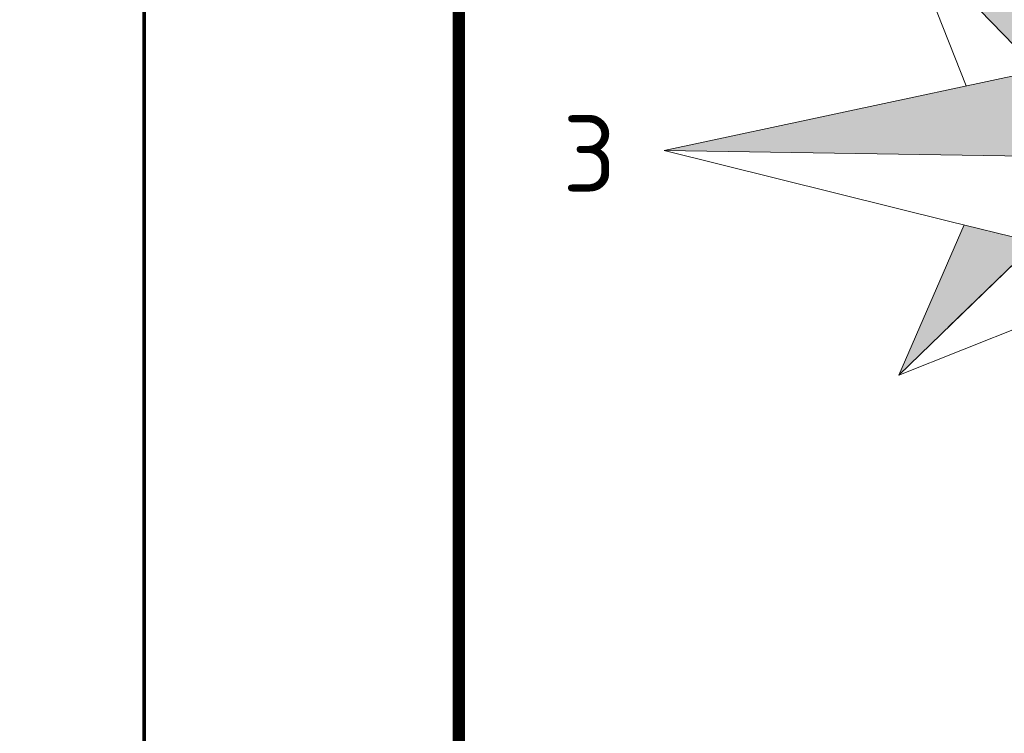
# Model space of a CAD drawing. Header units: metres. Extents: x 2193651 to 2201499, y 493187 to 494493.
# Tile 39 of 76: x 2199336 to 2199399, y 494012 to 494058. Entities that reach past the tile are written whole.
import ezdxf

# ---------------------------------------------------------------- set-up
doc = ezdxf.new("R2010")
doc.units = ezdxf.units.M
doc.set_wipeout_variables(frame=1)
doc.layers.add('Border', color=3, linetype='Continuous')
doc.layers.add('Level 1', color=7, linetype='Continuous', lineweight=25)
doc.layers.add('Координатная сетка', color=7, linetype='Continuous', lineweight=9)
doc.styles.add('стиль1', font='isocpeur.ttf', dxfattribs={"width": 0.9})

# ---------------------------------------------------------------- blocks, each defined once
blk = doc.blocks.new('фуркуркуркуфркурфавртыккурффку')
at = {"layer": 'Координатная сетка'}
h = blk.add_hatch(color=252, dxfattribs=at)
h.set_gradient(color1=(144, 132, 164), one_color=1, tint=1, name='INVCYLINDER')
h.paths.add_polyline_path([(6308.725, 14912.834), (6308.343, 14888.537), (6312.97, 14893.021)])
h.paths.add_polyline_path([(6320.215, 14900.041), (6312.97, 14893.021), (6316.762, 14892.083)])
h.paths.add_polyline_path([(6332.64, 14888.154), (6308.343, 14888.537), (6312.827, 14883.909)])
h.paths.add_polyline_path([(6312.827, 14883.909), (6311.889, 14880.118), (6319.847, 14876.664)])
h.paths.add_polyline_path([(6308.343, 14888.537), (6303.715, 14884.052), (6307.961, 14864.24)])
h.paths.add_polyline_path([(6303.715, 14884.052), (6299.924, 14884.991), (6296.47, 14877.032)])
h.paths.add_polyline_path([(6303.859, 14893.164), (6284.046, 14888.919), (6308.343, 14888.537)])
h.paths.add_polyline_path([(6304.797, 14896.955), (6296.838, 14900.409), (6303.859, 14893.164)])
for p, q in [((6296.838, 14900.409), (6308.343, 14888.537)), ((6300.04, 14892.346), (6296.838, 14900.409)), ((6299.375, 14897.791), (6317.311, 14879.282)), ((6317.598, 14897.505), (6299.088, 14879.568)), ((6303.859, 14893.164), (6284.046, 14888.919)), ((6308.343, 14888.537), (6284.046, 14888.919)), ((6284.046, 14888.919), (6299.176, 14885.175)), ((6296.47, 14877.032), (6308.343, 14888.537)), ((6299.176, 14885.175), (6303.715, 14884.052)), ((6299.924, 14884.991), (6296.47, 14877.032)), ((6304.534, 14880.233), (6296.47, 14877.032))]:
    blk.add_line(p, q, dxfattribs=at)
at = {"color": 7, "style": 'стиль1'}
blk.add_text('З', height=4.05, dxfattribs=at).set_placement((6278.658, 14886.739))
blk = doc.blocks.new('ж9итдщд')
at = {"color": 7, "lineweight": 0, "true_color": 0xffffff}
blk.add_wipeout([(2197379.001, 493517.103), (2197495.512, 493517.103), (2197495.512, 494487.366), (2196201.796, 494487.366), (2196201.796, 493187.366), (2197495.512, 493187.366), (2197495.512, 493517.103), (2196554.68, 493517.103), (2196554.68, 493858.249), (2197070.734, 494090.366), (2197224.867, 494090.366), (2197276.818, 493979.65), (2197379.001, 493803.734)], dxfattribs=at)

msp = doc.modelspace()

# ---------------------------------------------------------------- block references
at = {"color": 1, "lineweight": 100}
msp.add_blockref('ж9итдщд', (3000, 0), dxfattribs=at)

# ---------------------------------------------------------------- next in the draw order: linework, layer by layer
at = {"layer": 'Border', "color": 7, "lineweight": 15, "const_width": 0.25, "flags": 128}
msp.add_lwpolyline([(2199343.912, 494101.166), (2200559.912, 494101.166), (2200559.912, 493507.166), (2199343.912, 493507.166)], close=True, dxfattribs=at)
at = {"layer": 'Border', "color": 7, "lineweight": 0, "const_width": 0.8}
msp.add_lwpolyline([(2199363.912, 494096.166), (2200554.912, 494096.166), (2200554.912, 493512.166), (2199363.912, 493512.166)], close=True, dxfattribs=at)

# ---------------------------------------------------------------- next in the draw order: block references
at = {"layer": 'Level 1', "color": 1, "linetype": 'Continuous', "lineweight": 0, "xscale": 1.2, "yscale": 1.2, "zscale": 1.2}
msp.add_blockref('фуркуркуркуфркурфавртыккурффку', (2191836.107, 476182.701), dxfattribs=at)

doc.saveas('drawing.dxf')
